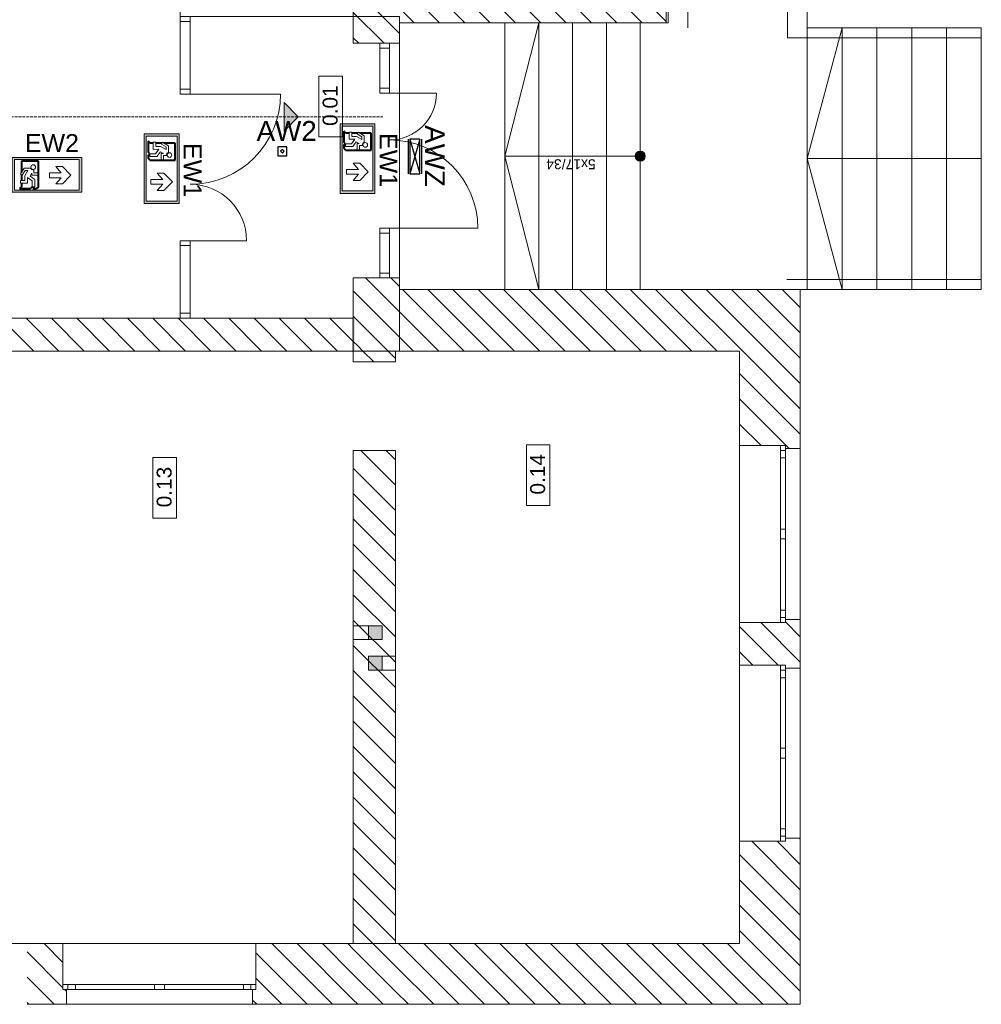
# Model space of a CAD drawing. Header units: millimetres. Extents: x -146116 to 602001, y -318793 to 100489.
# Tile 76 of 100: x 328309 to 337979, y -18710 to -8807. Entities that reach past the tile are written whole.
import ezdxf

# ---------------------------------------------------------------- set-up
doc = ezdxf.new("R2010")
doc.units = ezdxf.units.MM
doc.header["$LTSCALE"] = 0.1
doc.header["$MEASUREMENT"] = 0
doc.linetypes.add('eks Rzut parteru$0$Krawędzie ukryte', pattern=[391.222223, 282.222223, -109])
for name, color, linetype, lineweight in [('eks Rzut parteru$0$Nowe_2D - Ogólne_Nr_pióra__38', 8, 'Continuous', 13), ('eks Rzut parteru$0$Nowe_2D - Ogólne_Nr_pióra__6', 8, 'Continuous', 13), ('eks Rzut parteru$0$Nowe_450-K Stropy_Nr_pióra__6', 8, 'Continuous', 13), ('eks Rzut parteru$0$Nowe_Konstrukcja - Stropy_Nr_pióra__38', 8, 'Continuous', 13), ('eks Rzut parteru$0$poziom_1 (1)_4_2D - Ogólne_Nr_pióra__1_Nr_pióra__7', 8, 'Continuous', 18), ('eks Rzut parteru$0$poziom_1 (1)_4_Drzwi ArchiCAD_Nr_pióra__27_Nr_pióra__7', 8, 'Continuous', 18), ('eks Rzut parteru$0$poziom_1 (1)_4_Drzwi ArchiCAD_Nr_pióra__81_Nr_pióra__4', 8, 'Continuous', 18), ('eks Rzut parteru$0$poziom_1 (1)_4_Konstrukcja - Schody_Nr_pióra__1_Nr_pióra__7', 8, 'Continuous', 18), ('eks Rzut parteru$0$poziom_1 (1)_4_Konstrukcja - Schody_Nr_pióra__81_Nr_pióra__4', 8, 'Continuous', 18), ('eks Rzut parteru$0$poziom_1 (1)_4_Konstrukcja - Stropy_Nr_pióra__81_Nr_pióra__4', 8, 'Continuous', 18), ('eks Rzut parteru$0$poziom_1 (1)_4_Konstrukcja - Ściany zew_Nr_pióra__107_Nr_pióra__10', 8, 'Continuous', 18), ('eks Rzut parteru$0$poziom_1 (1)_4_Konstrukcja - Ściany zew_Nr_pióra__27_Nr_pióra__7', 8, 'Continuous', 18), ('eks Rzut parteru$0$poziom_1 (1)_4_Metryczki pomieszczeń ArchiCADa_Nr_pióra__6_Nr_pióra__5', 8, 'Continuous', 18), ('eks Rzut parteru$0$poziom_1 (1)_4_Okna ArchiCADa_Nr_pióra__101_Nr_pióra__252', 8, 'Continuous', 18), ('eks Rzut parteru$0$poziom_1 (1)_4_Okna ArchiCADa_Nr_pióra__27_Nr_pióra__7', 8, 'Continuous', 18), ('eks Rzut parteru$0$poziom_1 (1)_4_Okna ArchiCADa_Nr_pióra__81_Nr_pióra__4', 8, 'Continuous', 18), ('Oświetlenie ewakuacyjne', 3, 'Continuous', 20)]:
    doc.layers.add(name, color=color, linetype=linetype, lineweight=lineweight)
for name, color, linetype in [('eks Rzut parteru$0$poziom_1 (1)_4_2D - Ogólne_Nr_pióra__19', 8, 'Continuous'), ('eks Rzut parteru$0$poziom_1 (1)_4_Konstrukcja - Schody', 8, 'Continuous'), ('LUXIONA', 92, 'Continuous'), ('REWIZJA_1', 6, 'Continuous')]:
    doc.layers.add(name, color=color, linetype=linetype)
doc.styles.add('ARIAL', font='arial.ttf')
doc.styles.add('eks Rzut parteru$0$GENERATED_STYLE_1', font='arial.ttf')
doc.styles.add('Malanow_1_100', font='isocpeur.ttf')
pattern_1 = [(135, (247210.2, -28905.45), (127.2792, 127.2792), [])]

# ---------------------------------------------------------------- blocks, each defined once
blk = doc.blocks.new('eks Rzut parteru')
at = {"layer": 'eks Rzut parteru$0$poziom_1 (1)_4_2D - Ogólne_Nr_pióra__19', "linetype": 'Continuous', "lineweight": 0}
for points in [[(242702.8, -22334.3), (242727.4, -22334.3), (242727.4, -22007.2), (242702.8, -22007.2)], [(242716.6, -22340.7), (243139.2, -22340.7), (243139.2, -22329.1), (242716.6, -22329.1)], [(243006.5, -25097.9), (242866.5, -25097.9), (242866.5, -25237.9), (243006.5, -25237.9)], [(243006.5, -25405.5), (242866.5, -25405.5), (242866.5, -25545.5), (243006.5, -25545.5)]]:
    blk.add_hatch(color=256, dxfattribs=at).paths.add_polyline_path(points)
at = {"layer": 'eks Rzut parteru$0$poziom_1 (1)_4_Konstrukcja - Schody', "linetype": 'Continuous', "lineweight": 0}
blk.add_hatch(color=256, dxfattribs=at).paths.add_polyline_path([(245550.2, -20375.5), (245550.9, -20383.7), (245552.9, -20391.7), (245556.2, -20399.2), (245560.7, -20406.2), (245566.3, -20412.2), (245572.9, -20417.3), (245580.1, -20421.2), (245587.9, -20423.9), (245596.1, -20425.3), (245604.3, -20425.3), (245612.5, -20423.9), (245620.3, -20421.2), (245627.5, -20417.3), (245634.1, -20412.2), (245639.7, -20406.2), (245644.2, -20399.2), (245647.5, -20391.7), (245649.5, -20383.7), (245650.2, -20375.5), (245649.5, -20367.2), (245647.5, -20359.2), (245644.2, -20351.7), (245639.7, -20344.7), (245634.1, -20338.7), (245627.5, -20333.6), (245620.3, -20329.7), (245612.5, -20327), (245604.3, -20325.6), (245596.1, -20325.6), (245587.9, -20327), (245580.1, -20329.7), (245572.9, -20333.6), (245566.3, -20338.7), (245560.7, -20344.7), (245556.2, -20351.7), (245552.9, -20359.2), (245550.9, -20367.2)])
at = {"layer": 'eks Rzut parteru$0$poziom_1 (1)_4_Konstrukcja - Ściany zew_Nr_pióra__107_Nr_pióra__10', "linetype": 'Continuous', "lineweight": 18}
h = blk.add_hatch(dxfattribs=at)
h.set_pattern_fill('BLOCZKI_CERAMICZNE_0004', color=256, angle=270, style=0, pattern_type=2)
h.set_pattern_definition(pattern_1)
h.paths.add_polyline_path([(245860.2, -19035.5), (245860.2, -10485.5), (245395.2, -10950.5), (245395.2, -18570.5)])
h = blk.add_hatch(dxfattribs=at)
h.set_pattern_fill('BLOCZKI_CERAMICZNE_0004', color=256, angle=270, style=0, pattern_type=2)
h.set_pattern_definition(pattern_1)
h.paths.add_polyline_path([(242715.2, -19240.5), (243180.2, -19240.5), (243180.2, -19035.5), (242715.2, -18570.5)])
h = blk.add_hatch(dxfattribs=at)
h.set_pattern_fill('BLOCZKI_CERAMICZNE_0004', color=256, angle=270, style=0, pattern_type=2)
h.set_pattern_definition(pattern_1)
h.paths.add_polyline_path([(243180.2, -19035.5), (245860.2, -19035.5), (245395.2, -18570.5), (242715.2, -18570.5)])
h = blk.add_hatch(dxfattribs=at)
h.set_pattern_fill('BLOCZKI_CERAMICZNE_0004', color=256, angle=270, style=0, pattern_type=2)
h.set_pattern_definition(pattern_1)
h.paths.add_polyline_path([(242715.2, -21600.5), (242715.2, -22335.5), (243180.2, -21715.5), (243180.2, -21600.5)])
h = blk.add_hatch(dxfattribs=at)
h.set_pattern_fill('BLOCZKI_CERAMICZNE_0004', color=256, angle=270, style=0, pattern_type=2)
h.set_pattern_definition(pattern_1)
h.paths.add_polyline_path([(247210.2, -21715.5), (243180.2, -21715.5), (242715.2, -22335.5), (246600.2, -22335.5)])
h = blk.add_hatch(dxfattribs=at)
h.set_pattern_fill('BLOCZKI_CERAMICZNE_0004', color=256, angle=270, style=0, pattern_type=2)
h.set_pattern_definition(pattern_1)
h.paths.add_polyline_path([(247060.2, -23315.5), (247210.2, -23315.5), (247210.2, -21715.5), (246600.2, -22335.5), (246600.2, -23285.5), (247060.2, -23285.5)])
h = blk.add_hatch(dxfattribs=at)
h.set_pattern_fill('BLOCZKI_CERAMICZNE_0004', color=256, angle=270, style=0, pattern_type=2)
h.set_pattern_definition(pattern_1)
h.paths.add_polyline_path([(238225.2, -22335.5), (242715.2, -22335.5), (242715.2, -22005.5), (238225.2, -22005.5)])
h = blk.add_hatch(dxfattribs=at)
h.set_pattern_fill('BLOCZKI_CERAMICZNE_0004', color=256, angle=270, style=0, pattern_type=2)
h.set_pattern_definition(pattern_1)
h.paths.add_polyline_path([(242715.2, -22335.5), (242715.2, -22445.5), (243140.2, -22445.5), (243140.2, -22335.5)])
h = blk.add_hatch(dxfattribs=at)
h.set_pattern_fill('BLOCZKI_CERAMICZNE_0004', color=256, angle=270, style=0, pattern_type=2)
h.set_pattern_definition(pattern_1)
h.paths.add_polyline_path([(243140.2, -28905.5), (243140.2, -23335.5), (242715.2, -23335.5), (242715.2, -28905.5)])
h = blk.add_hatch(dxfattribs=at)
h.set_pattern_fill('BLOCZKI_CERAMICZNE_0004', color=256, angle=270, style=0, pattern_type=2)
h.set_pattern_definition(pattern_1)
h.paths.add_polyline_path([(247210.2, -25525.5), (247210.2, -25035.5), (247060.2, -25035.5), (247060.2, -25065.5), (246600.2, -25065.5), (246600.2, -25495.5), (247060.2, -25495.5), (247060.2, -25525.5)])
h = blk.add_hatch(dxfattribs=at)
h.set_pattern_fill('BLOCZKI_CERAMICZNE_0004', color=256, angle=270, style=0, pattern_type=2)
h.set_pattern_definition(pattern_1)
h.paths.add_polyline_path([(246600.2, -28905.5), (247210.2, -28905.5), (247210.2, -27235.5), (247060.2, -27235.5), (247060.2, -27265.5), (246600.2, -27265.5)])
h = blk.add_hatch(dxfattribs=at)
h.set_pattern_fill('BLOCZKI_CERAMICZNE_0004', color=256, angle=270, style=0, pattern_type=2)
h.set_pattern_definition(pattern_1)
h.paths.add_polyline_path([(239435.2, -28905.5), (239830.2, -28905.5), (239830.2, -28755.5), (239795.2, -28755.5), (239795.2, -28295.5), (239435.2, -28295.5)])
h = blk.add_hatch(dxfattribs=at)
h.set_pattern_fill('BLOCZKI_CERAMICZNE_0004', color=256, angle=270, style=0, pattern_type=2)
h.set_pattern_definition(pattern_1)
h.paths.add_polyline_path([(241700.2, -28905.5), (242715.2, -28905.5), (242715.2, -28295.5), (241735.2, -28295.5), (241735.2, -28755.5), (241700.2, -28755.5)])
h = blk.add_hatch(dxfattribs=at)
h.set_pattern_fill('BLOCZKI_CERAMICZNE_0004', color=256, angle=270, style=0, pattern_type=2)
h.set_pattern_definition(pattern_1)
h.paths.add_polyline_path([(246600.2, -28905.5), (246600.2, -28295.5), (243140.2, -28295.5), (243140.2, -28905.5)])
at = {"layer": 'eks Rzut parteru$0$Nowe_2D - Ogólne_Nr_pióra__38', "linetype": 'eks Rzut parteru$0$Krawędzie ukryte', "lineweight": 13}
blk.add_line((228316.9, -19980.5), (243010.5, -19980.5), dxfattribs=at)
at = {"layer": 'eks Rzut parteru$0$Nowe_2D - Ogólne_Nr_pióra__6', "linetype": 'Continuous', "lineweight": 13}
for p, q in [((246080.2, -9385.5), (246080.2, -19085.5)), ((247080.2, -19185.5), (247080.2, -10685.5)), ((247630.2, -19085.5), (247280.2, -20400.5)), ((249030.2, -19185.5), (247080.2, -19185.5)), ((247630.2, -21715.5), (247280.2, -20400.5)), ((247280.2, -20400.5), (249030.2, -20400.5)), ((249030.2, -21615.5), (247075.2, -21615.5))]:
    blk.add_line(p, q, dxfattribs=at)
at = {"layer": 'eks Rzut parteru$0$Nowe_450-K Stropy_Nr_pióra__6', "linetype": 'Continuous', "lineweight": 13}
blk.add_line((249030.2, -19085.5), (247280.2, -19085.5), dxfattribs=at)
at = {"layer": 'eks Rzut parteru$0$Nowe_450-K Stropy_Nr_pióra__6', "linetype": 'Continuous', "lineweight": 13, "flags": 128}
for points in [[(247280.2, -21715.5), (247280.2, -18785.5), (245880.2, -18785.5), (245880.2, -19035.5), (243180.2, -19035.5), (243180.2, -21715.5), (249030.2, -21715.5)], [(247630.2, -19085.5), (247630.2, -21715.5)], [(247980.2, -19085.5), (247980.2, -21715.5)], [(248330.2, -19085.5), (248330.2, -21715.5)], [(248680.2, -19085.5), (248680.2, -21715.5)], [(249030.2, -21715.5), (249030.2, -19085.5)]]:
    blk.add_lwpolyline(points, dxfattribs=at)
at = {"layer": 'eks Rzut parteru$0$Nowe_Konstrukcja - Stropy_Nr_pióra__38', "linetype": 'Continuous', "lineweight": 13}
for p, q in [((242018.3, -20124.1), (242018.3, -19836.9)), ((242018.3, -19836.9), (242162, -19980.5)), ((242162, -19980.5), (242018.3, -20124.1))]:
    blk.add_line(p, q, dxfattribs=at)
for points in [[(242018.3, -19980.5), (242018.3, -19836.9), (242162, -19980.5)], [(242018.3, -19980.5), (242162, -19980.5), (242018.3, -20124.1)]]:
    blk.add_solid(points, dxfattribs=at)
at = {"layer": 'eks Rzut parteru$0$poziom_1 (1)_4_2D - Ogólne_Nr_pióra__1_Nr_pióra__7', "linetype": 'Continuous', "lineweight": 18}
for p, q in [((243006.5, -25097.9), (242715.2, -25097.9)), ((243006.5, -25237.9), (242715.2, -25237.9))]:
    blk.add_line(p, q, dxfattribs=at)
at = {"layer": 'eks Rzut parteru$0$poziom_1 (1)_4_2D - Ogólne_Nr_pióra__1_Nr_pióra__7', "linetype": 'Continuous', "lineweight": 18, "flags": 128}
for points in [[(242866.5, -25237.9), (242866.5, -25097.9)], [(243006.5, -25097.9), (243006.5, -25237.9)], [(243140.2, -25545.5), (242866.5, -25545.5), (242866.5, -25405.5), (243140.2, -25405.5)], [(243006.5, -25405.5), (243006.5, -25545.5)]]:
    blk.add_lwpolyline(points, dxfattribs=at)
at = {"layer": 'eks Rzut parteru$0$poziom_1 (1)_4_Drzwi ArchiCAD_Nr_pióra__27_Nr_pióra__7', "linetype": 'Continuous', "lineweight": 18}
for p, q in [((243080.2, -19240.5), (242980.2, -19240.5)), ((243080.2, -21600.5), (242980.2, -21600.5)), ((241075.2, -22005.5), (240975.2, -22005.5))]:
    blk.add_line(p, q, dxfattribs=at)
at = {"layer": 'eks Rzut parteru$0$poziom_1 (1)_4_Drzwi ArchiCAD_Nr_pióra__81_Nr_pióra__4', "linetype": 'Continuous', "lineweight": 18}
for p, q in [((240975.2, -19750.5), (240975.2, -18970.5)), ((241075.2, -18970.5), (241075.2, -19750.5)), ((240975.2, -19020.5), (241075.2, -19020.5)), ((243080.2, -19240.5), (242980.2, -19240.5)), ((242980.2, -19240.5), (242980.2, -19740.5)), ((243080.2, -19290.5), (242980.2, -19290.5)), ((243080.2, -19740.5), (243080.2, -19240.5)), ((240975.2, -19700.5), (241075.2, -19700.5)), ((242980.2, -19690.5), (243080.2, -19690.5)), ((241983.2, -19750.5), (240975.2, -19750.5)), ((242980.2, -19740.5), (243552.2, -19740.5)), ((242980.2, -21100.5), (242980.2, -21600.5)), ((243968.2, -21100.5), (242980.2, -21100.5)), ((242980.2, -21150.5), (243080.2, -21150.5)), ((243080.2, -21600.5), (243080.2, -21100.5)), ((240975.2, -22005.5), (240975.2, -21225.5)), ((240975.2, -21225.5), (241642.2, -21225.5)), ((240975.2, -21275.5), (241075.2, -21275.5)), ((241075.2, -21225.5), (241075.2, -22005.5)), ((243080.2, -21550.5), (242980.2, -21550.5)), ((242980.2, -21600.5), (243080.2, -21600.5)), ((240975.2, -21955.5), (241075.2, -21955.5)), ((241075.2, -22005.5), (240975.2, -22005.5))]:
    blk.add_line(p, q, dxfattribs=at)
for centre, radius, start, end in [((241075.2, -19750.5), 908, 270, 0), ((243080.2, -19740.5), 472, 270, 0), ((243080.2, -21100.5), 888, 0, 90), ((241075.2, -21225.5), 567, 0, 90)]:
    blk.add_arc(centre, radius, start, end, dxfattribs=at)
at = {"layer": 'eks Rzut parteru$0$poziom_1 (1)_4_Konstrukcja - Schody_Nr_pióra__81_Nr_pióra__4', "linetype": 'Continuous', "lineweight": 18}
for p, q in [((245600.2, -19035.5), (244240.2, -19035.5)), ((244240.2, -21715.5), (244240.2, -19035.5)), ((244240.2, -20375.5), (244580.2, -19035.5)), ((244580.2, -21715.5), (244580.2, -19035.5)), ((244920.2, -21715.5), (244920.2, -19035.5)), ((245260.2, -21715.5), (245260.2, -19035.5)), ((245600.2, -21715.5), (245600.2, -19035.5)), ((245600.2, -20375.5), (244240.2, -20375.5)), ((244240.2, -20375.5), (244580.2, -21715.5)), ((245600.2, -21715.5), (244240.2, -21715.5))]:
    blk.add_line(p, q, dxfattribs=at)
blk.add_circle((245600.2, -20375.5), 50, dxfattribs=at)
at = {"layer": 'eks Rzut parteru$0$poziom_1 (1)_4_Konstrukcja - Stropy_Nr_pióra__81_Nr_pióra__4', "linetype": 'Continuous', "lineweight": 18, "flags": 128}
for points in [[(240975.2, -16865.5), (240975.2, -18970.5), (243180.2, -18970.5), (243180.2, -22335.5), (246600.2, -22335.5), (246600.2, -28295.5), (214995.2, -28295.5), (214995.2, -22335.5), (215105.2, -22335.5), (215105.2, -18575.5), (212285.2, -18575.5), (212285.2, -12725.5), (232525.2, -12725.5), (232525.2, -17305.5), (240975.2, -17305.5)], [(243180.2, -21715.5), (244240.2, -21715.5), (244240.2, -19035.5), (243180.2, -19035.5)]]:
    blk.add_lwpolyline(points, dxfattribs=at)
at = {"layer": 'eks Rzut parteru$0$poziom_1 (1)_4_Konstrukcja - Ściany zew_Nr_pióra__27_Nr_pióra__7', "linetype": 'Continuous', "lineweight": 18}
for p, q in [((243180.2, -19240.5), (242715.2, -19240.5)), ((243180.2, -21600.5), (242715.2, -21600.5)), ((242715.2, -21600.5), (242715.2, -22445.5)), ((242715.2, -22005.5), (238225.2, -22005.5)), ((242715.2, -22445.5), (243140.2, -22445.5)), ((242715.2, -23335.5), (243140.2, -23335.5)), ((247060.2, -23285.5), (246600.2, -23285.5)), ((247060.2, -23315.5), (247060.2, -23285.5)), ((247210.2, -23315.5), (247060.2, -23315.5)), ((247210.2, -25035.5), (247060.2, -25035.5)), ((247060.2, -25035.5), (247060.2, -25065.5)), ((247060.2, -25065.5), (246600.2, -25065.5)), ((247060.2, -25495.5), (246600.2, -25495.5)), ((247060.2, -25525.5), (247060.2, -25495.5)), ((247210.2, -25525.5), (247060.2, -25525.5)), ((247060.2, -27265.5), (246600.2, -27265.5)), ((247210.2, -27235.5), (247060.2, -27235.5)), ((247060.2, -27235.5), (247060.2, -27265.5)), ((239795.2, -28755.5), (239795.2, -28295.5)), ((241735.2, -28755.5), (241735.2, -28295.5)), ((239830.2, -28755.5), (239795.2, -28755.5)), ((239830.2, -28905.5), (239830.2, -28755.5)), ((241700.2, -28905.5), (241700.2, -28755.5)), ((241700.2, -28755.5), (241735.2, -28755.5))]:
    blk.add_line(p, q, dxfattribs=at)
at = {"layer": 'eks Rzut parteru$0$poziom_1 (1)_4_Konstrukcja - Ściany zew_Nr_pióra__27_Nr_pióra__7', "linetype": 'Continuous', "lineweight": 18, "flags": 128}
for points in [[(245860.2, -19035.5), (245860.2, -10485.5)], [(242715.2, -18570.5), (242715.2, -19240.5)], [(243180.2, -19240.5), (243180.2, -19035.5)], [(243180.2, -19035.5), (245860.2, -19035.5)], [(243180.2, -21715.5), (243180.2, -21600.5)], [(247210.2, -21715.5), (243180.2, -21715.5)], [(247210.2, -23315.5), (247210.2, -21715.5)], [(238225.2, -22335.5), (246600.2, -22335.5)], [(243140.2, -22445.5), (243140.2, -22335.5)], [(246600.2, -22335.5), (246600.2, -23285.5)], [(242715.2, -23335.5), (242715.2, -28295.5)], [(243140.2, -28295.5), (243140.2, -23335.5)], [(247210.2, -25525.5), (247210.2, -25035.5)], [(246600.2, -25065.5), (246600.2, -25495.5)], [(246600.2, -27265.5), (246600.2, -28295.5)], [(247210.2, -28905.5), (247210.2, -27235.5)], [(239795.2, -28295.5), (239435.2, -28295.5)], [(242715.2, -28295.5), (241735.2, -28295.5)], [(246600.2, -28295.5), (243140.2, -28295.5)], [(239435.2, -28905.5), (239830.2, -28905.5)], [(241700.2, -28905.5), (247210.2, -28905.5)]]:
    blk.add_lwpolyline(points, dxfattribs=at)
at = {"layer": 'eks Rzut parteru$0$poziom_1 (1)_4_Metryczki pomieszczeń ArchiCADa_Nr_pióra__6_Nr_pióra__5', "linetype": 'Continuous', "lineweight": 18}
for p, q in [((242369.4, -20180.1), (242369.4, -19570.1)), ((242369.4, -19570.1), (242605.1, -19570.1)), ((242605.1, -19570.1), (242605.1, -20180.1)), ((242605.1, -20180.1), (242369.4, -20180.1)), ((244456.1, -23887.6), (244456.1, -23277.6)), ((244456.1, -23277.6), (244691.8, -23277.6)), ((244691.8, -23277.6), (244691.8, -23887.6)), ((240700.4, -24015.9), (240700.4, -23405.8)), ((240700.4, -23405.8), (240936.1, -23405.8)), ((240936.1, -23405.8), (240936.1, -24015.9)), ((244691.8, -23887.6), (244456.1, -23887.6)), ((240936.1, -24015.9), (240700.4, -24015.9))]:
    blk.add_line(p, q, dxfattribs=at)
at = {"layer": 'eks Rzut parteru$0$poziom_1 (1)_4_Okna ArchiCADa_Nr_pióra__101_Nr_pióra__252', "linetype": 'Continuous', "lineweight": 18}
for p, q in [((247010.2, -23410.5), (247010.2, -23285.5)), ((247060.2, -23285.5), (247060.2, -23410.5)), ((247060.2, -23410.5), (247010.2, -23410.5)), ((247010.2, -24225.5), (247010.2, -24125.5)), ((247010.2, -24125.5), (247060.2, -24125.5)), ((247060.2, -24125.5), (247060.2, -24225.5)), ((247060.2, -24225.5), (247010.2, -24225.5)), ((247010.2, -25065.5), (247010.2, -24940.5)), ((247010.2, -24940.5), (247060.2, -24940.5)), ((247060.2, -24940.5), (247060.2, -25065.5)), ((247010.2, -25620.5), (247010.2, -25495.5)), ((247060.2, -25495.5), (247060.2, -25620.5)), ((247060.2, -25620.5), (247010.2, -25620.5)), ((247010.2, -26430.5), (247010.2, -26330.5)), ((247010.2, -26330.5), (247060.2, -26330.5)), ((247060.2, -26330.5), (247060.2, -26430.5)), ((247060.2, -26430.5), (247010.2, -26430.5)), ((247010.2, -27265.5), (247010.2, -27140.5)), ((247010.2, -27140.5), (247060.2, -27140.5)), ((247060.2, -27140.5), (247060.2, -27265.5)), ((239920.2, -28705.5), (239795.2, -28705.5)), ((239920.2, -28755.5), (239920.2, -28705.5)), ((240815.2, -28705.5), (240715.2, -28705.5)), ((240715.2, -28705.5), (240715.2, -28755.5)), ((240815.2, -28755.5), (240815.2, -28705.5)), ((241735.2, -28705.5), (241610.2, -28705.5)), ((241610.2, -28705.5), (241610.2, -28755.5)), ((239795.2, -28755.5), (239920.2, -28755.5)), ((240715.2, -28755.5), (240815.2, -28755.5)), ((241610.2, -28755.5), (241735.2, -28755.5))]:
    blk.add_line(p, q, dxfattribs=at)
at = {"layer": 'eks Rzut parteru$0$poziom_1 (1)_4_Okna ArchiCADa_Nr_pióra__27_Nr_pióra__7', "linetype": 'Continuous', "lineweight": 18}
for p, q in [((247060.2, -23285.5), (247010.2, -23285.5)), ((247060.2, -23315.5), (247060.2, -23285.5)), ((247060.2, -25035.5), (247060.2, -25065.5)), ((247060.2, -25065.5), (247010.2, -25065.5)), ((247060.2, -25495.5), (247010.2, -25495.5)), ((247060.2, -25525.5), (247060.2, -25495.5)), ((247060.2, -27265.5), (247010.2, -27265.5)), ((247060.2, -27235.5), (247060.2, -27265.5)), ((239795.2, -28755.5), (239795.2, -28705.5)), ((241735.2, -28755.5), (241735.2, -28705.5)), ((239830.2, -28755.5), (239795.2, -28755.5)), ((241700.2, -28755.5), (241735.2, -28755.5))]:
    blk.add_line(p, q, dxfattribs=at)
at = {"layer": 'eks Rzut parteru$0$poziom_1 (1)_4_Okna ArchiCADa_Nr_pióra__81_Nr_pióra__4', "linetype": 'Continuous', "lineweight": 18}
for p, q in [((246600.2, -25065.5), (246600.2, -23285.5)), ((247060.2, -23335.5), (247010.2, -23335.5)), ((247210.2, -25035.5), (247210.2, -23315.5)), ((247010.2, -24125.5), (247010.2, -23410.5)), ((247060.2, -23410.5), (247060.2, -24125.5)), ((247010.2, -24940.5), (247010.2, -24225.5)), ((247060.2, -24225.5), (247060.2, -24940.5)), ((247060.2, -25015.5), (247010.2, -25015.5)), ((246600.2, -27265.5), (246600.2, -25495.5)), ((247060.2, -25545.5), (247010.2, -25545.5)), ((247210.2, -27235.5), (247210.2, -25525.5)), ((247010.2, -26330.5), (247010.2, -25620.5)), ((247060.2, -25620.5), (247060.2, -26330.5)), ((247010.2, -27140.5), (247010.2, -26430.5)), ((247060.2, -26430.5), (247060.2, -27140.5)), ((247060.2, -27215.5), (247010.2, -27215.5)), ((241735.2, -28295.5), (239795.2, -28295.5)), ((239845.2, -28755.5), (239845.2, -28705.5)), ((240715.2, -28705.5), (239920.2, -28705.5)), ((241610.2, -28705.5), (240815.2, -28705.5)), ((241685.2, -28755.5), (241685.2, -28705.5)), ((239920.2, -28755.5), (240715.2, -28755.5)), ((240815.2, -28755.5), (241610.2, -28755.5)), ((241700.2, -28905.5), (239830.2, -28905.5))]:
    blk.add_line(p, q, dxfattribs=at)
at = {"layer": 'eks Rzut parteru$0$poziom_1 (1)_4_Konstrukcja - Schody_Nr_pióra__1_Nr_pióra__7', "linetype": 'Continuous', "lineweight": 18, "insert": (245152.3, -20455.8), "char_height": 100, "attachment_point": 4, "rotation": 180, "style": 'eks Rzut parteru$0$GENERATED_STYLE_1'}
blk.add_mtext('\\A1;5x17/34', dxfattribs=at)
at = {"layer": 'eks Rzut parteru$0$poziom_1 (1)_4_Metryczki pomieszczeń ArchiCADa_Nr_pióra__6_Nr_pióra__5', "linetype": 'Continuous', "lineweight": 18, "char_height": 150, "attachment_point": 1, "rotation": 90, "style": 'eks Rzut parteru$0$GENERATED_STYLE_1'}
for s, insert in [('\\A1;0.01', (242406.7, -20071.4)), ('\\A1;0.14', (244493.4, -23778.9)), ('\\A1;0.13', (240737.7, -23907.2))]:
    blk.add_mtext(s, dxfattribs=dict(at, insert=insert))
blk = doc.blocks.new('DG')
at = {"layer": 'Oświetlenie ewakuacyjne', "linetype": 'ByBlock'}
h = blk.add_hatch(color=256, dxfattribs=at)
h.paths.add_polyline_path([(-0.92, 34.23), (69.08, 34.23), (69.08, -0.77), (-0.92, -0.77)])
h.paths.add_polyline_path([(1.54, 32.26), (66.63, 32.26), (66.63, 1.21), (1.54, 1.21)], flags=16)
at = {"layer": 'Oświetlenie ewakuacyjne', "lineweight": 40}
for p, q in [((42.7, 30.38), (59.77, 30.38)), ((42.7, 4.82), (42.7, 30.38)), ((59.77, 30.38), (59.77, 18.95)), ((59.77, 17.11), (59.77, 10.93)), ((42.7, 4.82), (44.51, 3.02)), ((48.13, 3.02), (44.51, 3.02)), ((46.75, 4.39), (48.13, 3.02)), ((49.31, 4.39), (50.69, 3.02)), ((61.58, 3.02), (50.69, 3.02)), ((59.77, 8.22), (59.77, 4.82)), ((59.77, 4.82), (61.58, 3.02))]:
    blk.add_line(p, q, dxfattribs=at)
at = {"layer": 'Oświetlenie ewakuacyjne'}
for p, q in [((12.09, 19.05), (20.78, 27.53)), ((20.78, 27.53), (29.47, 19.05)), ((47.27, 21.68), (47.27, 18.64)), ((57, 23.48), (50.5, 23.49)), ((56.23, 15.6), (53.21, 21.11)), ((53.21, 21.11), (55.91, 21.11)), ((55.91, 21.11), (58.82, 16.48)), ((60.56, 17.65), (57, 23.48)), ((12.09, 12.28), (12.09, 19.05)), ((18.37, 17.8), (12.09, 12.28)), ((18.37, 5.81), (18.37, 17.8)), ((29.47, 12.28), (23.19, 17.8)), ((23.19, 17.8), (23.19, 5.81)), ((29.47, 19.05), (29.47, 12.28)), ((47.27, 18.64), (42.7, 18.64)), ((42.7, 18.64), (42.7, 16.29)), ((42.7, 16.29), (49.38, 16.28)), ((50.94, 15.55), (46.32, 11.89)), ((46.32, 11.89), (46.32, 4.82)), ((48.88, 10.54), (53.52, 13.99)), ((48.88, 4.82), (48.88, 10.54)), ((49.38, 16.28), (49.38, 18.44)), ((49.38, 18.44), (50.94, 15.55)), ((53.52, 13.99), (53.51, 8.22)), ((56.23, 10.93), (56.23, 15.6)), ((60.79, 10.93), (56.23, 10.93)), ((58.82, 16.48), (60.56, 17.65)), ((60.78, 8.22), (60.79, 10.93)), ((23.19, 5.81), (18.37, 5.81)), ((46.32, 4.82), (48.88, 4.82)), ((46.75, 4.39), (49.31, 4.39)), ((53.51, 8.22), (60.78, 8.22))]:
    blk.add_line(p, q, dxfattribs=at)
for points in [[(-0.92, 34.23), (69.08, 34.23), (69.08, -0.77), (-0.92, -0.77)], [(1.54, 32.26), (66.63, 32.26), (66.63, 1.21), (1.54, 1.21)]]:
    blk.add_lwpolyline(points, close=True, dxfattribs=at)
blk.add_circle((47.8, 24.52), 2.34, dxfattribs=at)
blk.add_arc((47.8, 24.52), 2.88, 259.40031, 339.13959, dxfattribs=at)
blk = doc.blocks.new('*U28')
at = {"layer": 'Oświetlenie ewakuacyjne', "color": 1, "linetype": 'ByBlock', "xscale": -1, "rotation": 359.9999999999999}
blk.add_blockref('DG', (69.08, 0.76), dxfattribs=at)
at = {"layer": 'Oświetlenie ewakuacyjne', "insert": (9.21, 57.69), "char_height": 18, "attachment_point": 1, "style": 'Malanow_1_100'}
blk.add_mtext_dynamic_manual_height_columns('{\\fArial|b0|i0|c238|p34;EW1}', width=42.9792, gutter_width=669.53, heights=[0], dxfattribs=at)
blk = doc.blocks.new('LUXIONA - LVNO')
at = {"layer": 'LUXIONA', "color": 1, "lineweight": -2}
for p, q in [((9, 9), (0, 9)), ((0, 9), (0, 0)), ((0, 0), (9, 0)), ((9, 0), (9, 9))]:
    blk.add_line(p, q, dxfattribs=at)
blk.add_lwpolyline([(4.48, 6.3), (2.62, 4.45), (4.48, 2.6), (6.33, 4.45)], close=True, dxfattribs=at)
at = {"layer": 'LUXIONA', "color": 1, "style": 'ARIAL', "flags": 4}
for tag, p in [('TYP', (-13.79, 32.2, -23.7)), ('OBW', (-19.09, -28.02, -23.7))]:
    blk.add_attdef(tag, p, '', height=20, dxfattribs=at)
blk = doc.blocks.new('LUXIONA - ewak. dwustronna')
at = {"layer": 'LUXIONA', "color": 1}
for p, q in [((0, 13.45), (35, 13.45)), ((35, 11.73), (0, 11.73)), ((0, 11.73), (0, 1.73)), ((0, 1.73), (35, 11.73)), ((0, 11.73), (35, 1.73)), ((35, 1.73), (35, 11.73)), ((0, 1.73), (35, 1.73)), ((0, 0), (35, 0))]:
    blk.add_line(p, q, dxfattribs=at)
at = {"layer": 'LUXIONA', "color": 1, "style": 'ARIAL', "flags": 4}
for tag, p in [('TYP', (-8.13, 22.76, -33)), ('OBW', (-75.09, -4.3, -33))]:
    blk.add_attdef(tag, p, '', height=20, dxfattribs=at)
blk = doc.blocks.new('DB')
at = {"layer": 'Oświetlenie ewakuacyjne', "linetype": 'ByBlock'}
h = blk.add_hatch(color=256, dxfattribs=at)
h.paths.add_polyline_path([(-0.92, 34.23), (69.08, 34.23), (69.08, -0.77), (-0.92, -0.77)])
h.paths.add_polyline_path([(1.54, 32.26), (66.63, 32.26), (66.63, 1.21), (1.54, 1.21)], flags=16)
at = {"layer": 'Oświetlenie ewakuacyjne', "lineweight": 40}
for p, q in [((42.7, 30.38), (59.77, 30.38)), ((42.7, 15.91), (42.7, 30.38)), ((59.77, 30.38), (59.77, 18.95)), ((42.7, 4.82), (42.7, 16.29)), ((59.77, 17.11), (59.77, 10.93)), ((42.7, 4.82), (44.51, 3.02)), ((48.13, 3.02), (44.51, 3.02)), ((46.75, 4.39), (48.13, 3.02)), ((49.31, 4.39), (50.69, 3.02)), ((61.58, 3.02), (50.69, 3.02)), ((59.77, 8.22), (59.77, 4.82)), ((59.77, 4.82), (61.58, 3.02))]:
    blk.add_line(p, q, dxfattribs=at)
at = {"layer": 'Oświetlenie ewakuacyjne'}
for p, q in [((9.88, 16.28), (18.37, 24.97)), ((18.37, 24.97), (25.13, 24.97)), ((25.13, 24.97), (19.61, 18.7)), ((47.27, 21.68), (47.27, 18.64)), ((57, 23.48), (50.5, 23.49)), ((56.23, 15.6), (53.21, 21.11)), ((53.21, 21.11), (55.91, 21.11)), ((55.91, 21.11), (58.82, 16.48)), ((60.56, 17.65), (57, 23.48)), ((18.37, 7.59), (9.88, 16.28)), ((19.61, 18.7), (31.61, 18.7)), ((31.61, 13.87), (19.61, 13.87)), ((19.61, 13.87), (25.13, 7.59)), ((31.61, 18.7), (31.61, 13.87)), ((47.27, 18.64), (42.7, 18.64)), ((42.7, 16.29), (49.38, 16.28)), ((50.94, 15.55), (46.32, 11.89)), ((46.32, 11.89), (46.32, 4.82)), ((48.88, 10.54), (53.52, 13.99)), ((48.88, 4.82), (48.88, 10.54)), ((49.38, 16.28), (49.38, 18.44)), ((49.38, 18.44), (50.94, 15.55)), ((53.52, 13.99), (53.51, 8.22)), ((56.23, 10.93), (56.23, 15.6)), ((60.79, 10.93), (56.23, 10.93)), ((58.82, 16.48), (60.56, 17.65)), ((60.78, 8.22), (60.79, 10.93)), ((25.13, 7.59), (18.37, 7.59)), ((46.32, 4.82), (48.88, 4.82)), ((46.75, 4.39), (49.31, 4.39)), ((53.51, 8.22), (60.78, 8.22))]:
    blk.add_line(p, q, dxfattribs=at)
for points in [[(-0.92, 34.23), (69.08, 34.23), (69.08, -0.77), (-0.92, -0.77)], [(1.54, 32.26), (66.63, 32.26), (66.63, 1.21), (1.54, 1.21)]]:
    blk.add_lwpolyline(points, close=True, dxfattribs=at)
blk.add_circle((47.8, 24.52), 2.34, dxfattribs=at)
blk.add_arc((47.8, 24.52), 2.88, 259.40031, 339.13959, dxfattribs=at)
blk = doc.blocks.new('*U36')
at = {"layer": 'Oświetlenie ewakuacyjne', "linetype": 'ByBlock', "xscale": -1}
blk.add_blockref('DB', (69.08, 0.76), dxfattribs=at)
at = {"layer": 'Oświetlenie ewakuacyjne', "insert": (12.75, 58.46), "char_height": 18, "attachment_point": 1, "style": 'Malanow_1_100'}
blk.add_mtext_dynamic_manual_height_columns('{\\fArial|b0|i0|c238|p34;EW2}', width=42.9792, gutter_width=669.53, heights=[0], dxfattribs=at)

msp = doc.modelspace()

# ---------------------------------------------------------------- block references
at = {"layer": 'REWIZJA_1'}
msp.add_blockref('eks Rzut parteru', (88948.8, 10195.8), dxfattribs=at)

# ---------------------------------------------------------------- next in the draw order: block references
at = {"layer": 'LUXIONA'}
ref = msp.add_blockref('LUXIONA - LVNO', (330905.8, -10175.3), dxfattribs=dict(at, xscale=10, yscale=10, zscale=10))
ref.add_attrib('TYP', 'AW2', (330690.9, -10026.2, -237), dxfattribs={"color": 1, "height": 200, "style": 'ARIAL'})
ref = msp.add_blockref('LUXIONA - ewak. dwustronna', (332216.1, -10007.2, 0), dxfattribs=dict(at, xscale=9.999999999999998, yscale=9.999999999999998, zscale=9.999999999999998, rotation=270))
ref.add_attrib('TYP', 'AWZ', (332384.2, -9867.5, -330), dxfattribs={"color": 1, "height": 200, "rotation": 270, "style": 'ARIAL'})
at = {"layer": 'Oświetlenie ewakuacyjne', "linetype": 'ByBlock', "xscale": 10, "yscale": 10, "zscale": 10, "rotation": 269.9999999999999}
for p in [(331531.1, -9853.9), (329562, -9955.3)]:
    msp.add_blockref('*U28', p, dxfattribs=at)
at = {"layer": 'Oświetlenie ewakuacyjne', "linetype": 'ByBlock', "xscale": 10, "yscale": 10, "zscale": 10}
msp.add_blockref('*U36', (328232.9, -10542.3), dxfattribs=at)

doc.saveas('drawing.dxf')
